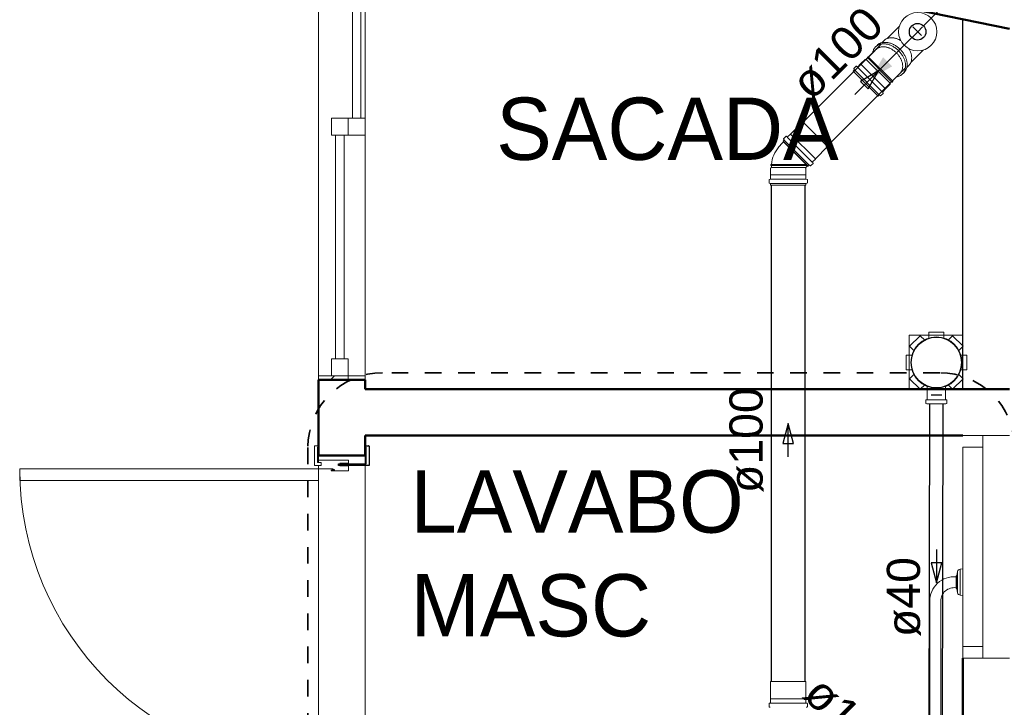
# Model space of a CAD drawing. Header units: millimetres. Extents: x 567 to 934, y -1 to 364.
# Tile 118 of 256: x 608.48 to 614.41, y 107.94 to 112.08. Entities that reach past the tile are written whole.
import ezdxf

# ---------------------------------------------------------------- set-up
doc = ezdxf.new("R2010")
doc.units = ezdxf.units.MM
doc.header["$MEASUREMENT"] = 0
doc.linetypes.add('NULL', pattern=[0])
doc.linetypes.add('Projeção', pattern=[0.0065, 0.005, -0.0015])
for name, color, linetype, lineweight in [('A-ANNO-SYMB', 7, 'Continuous', 9), ('A-AREA-IDEN', 7, 'Continuous', 9), ('A-DOOR-GLAZ', 7, 'Continuous', 18), ('A-GLAZ', 7, 'Continuous', 13), ('A-GLAZ-SILL', 7, 'Continuous', 13), ('A-WALL', 7, 'Continuous', 25), ('ARQ-ALV-REB', 7, 'Continuous', 18), ('ARQ-ESQUAD', 7, 'Continuous', 25), ('Caixas e Ralos - TIGRE', 7, 'Continuous', 13), ('Peças hidrossanitárias', 7, 'Continuous', 13), ('Simbolos', 14, 'Continuous', 20), ('Simbolos_int', 14, 'Continuous', 15), ('TQ-Condutos', 14, 'Continuous', 25), ('TQ-Sentido conduto', 14, 'Continuous', 30), ('TQ-Textos conduto', 7, 'Continuous', 9)]:
    doc.layers.add(name, color=color, linetype=linetype, lineweight=lineweight)
doc.styles.add('Arial', font='arial.ttf')
doc.styles.add('Humnst777 BlkCn BT_1', font='txt', dxfattribs={"height": 0.1875})
pattern_1 = [(45, (577.2211, 84.8622), (-0.67352, 0.67352), []), (45, (577.4591, 84.8622), (3e-15, 1.347038), []), (45, (576.9831, 84.8622), (3e-15, 1.347038), [])]

msp = doc.modelspace()

# ---------------------------------------------------------------- hatches: boundary and pattern name
at = {"layer": 'ARQ-ESQUAD', "lineweight": 13}
h = msp.add_hatch(dxfattribs=at)
h.set_pattern_fill('FP_5', color=8, scale=2, angle=-90, style=0, pattern_type=2)
h.set_pattern_definition(pattern_1)
h.paths.add_polyline_path([(610.4575, 109.9088), (610.4575, 109.9342), (610.2791, 109.9342), (610.2791, 109.9088)])
h.paths.add_polyline_path([(610.2791, 112.9342), (610.4575, 112.9342), (610.4575, 112.9596), (610.2791, 112.9596)])
h = msp.add_hatch(dxfattribs=at)
h.set_pattern_fill('FP_5', color=8, scale=2, angle=-90, style=0, pattern_type=2)
h.set_pattern_definition(pattern_1)
h.paths.add_polyline_path([(610.5591, 109.9088), (610.5591, 109.9342), (610.4575, 109.9342), (610.4575, 109.9088)])
h.paths.add_polyline_path([(610.4575, 112.9342), (610.5591, 112.9342), (610.5591, 112.9596), (610.4575, 112.9596)])
at = {"layer": 'TQ-Condutos', "linetype": 'Continuous'}
msp.add_hatch(color=73, dxfattribs=at).paths.add_polyline_path([(613.6033, 111.7233), (613.7332, 111.7983), (613.6783, 111.8532)])

# ---------------------------------------------------------------- linework, layer by layer
at = {"layer": 'A-ANNO-SYMB', "color": 8, "linetype": 'Projeção', "lineweight": 35}
for p, q in [((614.019, 109.9527), (610.6644, 109.9527)), ((610.2144, 109.5027), (610.2144, 103.4303))]:
    msp.add_line(p, q, dxfattribs=at)
for centre, start, end in [((610.6644, 109.5027), 90, 180), ((614.019, 109.5027), 0, 90)]:
    msp.add_arc(centre, 0.45, start, end, dxfattribs=at)
at = {"layer": 'A-DOOR-GLAZ', "color": 8}
for p, q in [((610.4829, 112.8326), (610.4829, 111.485)), ((610.5337, 111.485), (610.5337, 112.8326)), ((610.4829, 111.485), (610.5337, 111.485)), ((610.3813, 111.3834), (610.3813, 110.0358)), ((610.4321, 111.3834), (610.3813, 111.3834)), ((610.4321, 110.0358), (610.4321, 111.3834)), ((610.3813, 110.0358), (610.4321, 110.0358))]:
    msp.add_line(p, q, dxfattribs=at)
at = {"layer": 'A-GLAZ', "color": 8}
for p, q in [((614.1591, 109.5742), (614.2791, 109.5742)), ((614.4391, 109.5742), (614.2791, 109.5742)), ((614.2791, 109.5742), (614.2791, 108.2342)), ((614.2791, 109.5042), (614.1591, 109.5042)), ((614.1591, 108.2342), (614.1591, 108.3042)), ((614.1591, 108.3042), (614.2791, 108.3042)), ((614.2791, 108.2342), (614.1591, 108.2342)), ((614.2791, 108.2342), (614.4391, 108.2342))]:
    msp.add_line(p, q, dxfattribs=at)
at = {"layer": 'A-GLAZ-SILL', "color": 8}
msp.add_line((614.1591, 108.3042), (614.1591, 109.5042), dxfattribs=at)
at = {"layer": 'A-WALL', "color": 8, "lineweight": 50}
for p, q in [((613.5062, 112.2165), (614.4391, 112.0233)), ((610.2791, 109.9088), (610.2791, 109.5132)), ((610.5591, 109.9088), (610.2791, 109.9088)), ((610.5591, 109.8542), (610.5591, 109.9088)), ((614.4391, 109.8542), (610.5591, 109.8542)), ((610.5591, 109.5742), (614.1591, 109.5742)), ((610.5591, 109.5132), (610.5591, 109.5742)), ((610.2791, 109.5112), (610.2791, 109.4542)), ((610.5591, 109.4542), (610.5591, 109.5112)), ((610.2791, 109.4542), (610.5591, 109.4542)), ((614.1591, 108.2342), (614.1591, 106.5742))]:
    msp.add_line(p, q, dxfattribs=at)
at = {"layer": 'A-WALL', "color": 8}
msp.add_line((614.1591, 109.8542), (614.1591, 112.0813), dxfattribs=at)
at = {"layer": 'ARQ-ALV-REB', "color": 8}
for p, q in [((610.2791, 109.9342), (610.2791, 112.9342)), ((610.5591, 109.9342), (610.5591, 112.9342)), ((613.8346, 109.8542), (613.8346, 110.1787)), ((613.8346, 110.1787), (614.1591, 110.1787)), ((610.2791, 109.4252), (610.2791, 109.4542)), ((610.5591, 109.4046), (610.5591, 109.4542)), ((610.5591, 107.5552), (610.5591, 109.3932)), ((610.2791, 107.5742), (610.2791, 109.3742))]:
    msp.add_line(p, q, dxfattribs=at)
at = {"layer": 'ARQ-ESQUAD', "color": 8, "lineweight": 18}
for p, q in [((610.3559, 111.485), (610.3559, 111.3834)), ((610.4575, 111.485), (610.3559, 111.485)), ((610.4575, 111.485), (610.4575, 111.3834)), ((610.4575, 111.485), (610.4575, 111.3834)), ((610.5591, 111.485), (610.4575, 111.485)), ((610.5591, 111.485), (610.5591, 111.3834)), ((610.4575, 111.3834), (610.3559, 111.3834)), ((610.5591, 111.3834), (610.4575, 111.3834)), ((610.3559, 110.0358), (610.3559, 109.9342)), ((610.4575, 110.0358), (610.3559, 110.0358)), ((610.4575, 110.0358), (610.4575, 109.9342)), ((610.4575, 109.9342), (610.2791, 109.9342)), ((610.2791, 109.9342), (610.2791, 109.9088)), ((610.4575, 109.9342), (610.3559, 109.9342)), ((610.5591, 109.9342), (610.4575, 109.9342)), ((610.4575, 109.9342), (610.4575, 109.9088)), ((610.4575, 109.9088), (610.4575, 109.9342)), ((610.5591, 109.9088), (610.5591, 109.9342))]:
    msp.add_line(p, q, dxfattribs=at)
at = {"layer": 'ARQ-ESQUAD', "color": 8, "lineweight": 13}
for p, q in [((610.2551, 109.3932), (610.2551, 109.5092)), ((610.2591, 109.5132), (610.2791, 109.5132)), ((610.2791, 109.5112), (610.2721, 109.5022)), ((610.2791, 109.5132), (610.2791, 109.5112)), ((610.2721, 109.5022), (610.2721, 109.4112)), ((610.2791, 109.3932), (610.2551, 109.3932)), ((610.2721, 109.4112), (610.2791, 109.4112)), ((610.2951, 109.4112), (610.2721, 109.4112)), ((610.2791, 109.4252), (610.4591, 109.4252)), ((610.2791, 109.4112), (610.2791, 109.4252)), ((610.2791, 109.3742), (610.2791, 109.3932)), ((610.2951, 109.3932), (610.2791, 109.3932)), ((610.2951, 109.3932), (610.2951, 109.4112)), ((610.4591, 109.4252), (610.4591, 109.4054)), ((610.4591, 109.3932), (610.4591, 109.3612)), ((608.4791, 109.3042), (608.4791, 109.3742)), ((608.4791, 109.3742), (610.2791, 109.3742)), ((610.2791, 109.3742), (610.2791, 109.3042)), ((610.3642, 109.3742), (610.2791, 109.3742)), ((610.4591, 109.3612), (610.3642, 109.3612)), ((610.2791, 109.3042), (608.4791, 109.3042))]:
    msp.add_line(p, q, dxfattribs=at)
at = {"layer": 'ARQ-ESQUAD', "color": 8}
for p, q in [((610.5591, 109.5112), (610.5591, 109.5132)), ((610.5591, 109.5132), (610.5791, 109.5132)), ((610.5651, 109.5022), (610.5591, 109.5112)), ((610.5831, 109.5092), (610.5831, 109.3932)), ((610.5651, 109.4046), (610.5651, 109.5022)), ((610.3991, 109.4046), (610.5651, 109.4046)), ((610.3991, 109.3932), (610.3991, 109.4046)), ((610.5831, 109.3932), (610.3991, 109.3932)), ((610.4071, 109.4054), (610.4071, 109.3932)), ((610.4591, 109.4054), (610.4071, 109.4054)), ((610.4071, 109.3932), (610.4591, 109.3932)), ((610.3567, 109.3742), (610.3642, 109.3742)), ((610.3642, 109.3612), (610.3567, 109.3612)), ((610.3642, 109.3742), (610.3642, 109.3698)), ((610.3642, 109.3612), (610.3642, 109.3742)), ((610.3642, 109.3698), (610.3724, 109.3698)), ((610.3724, 109.3655), (610.3642, 109.3655)), ((610.3642, 109.3655), (610.3642, 109.3612)), ((610.3724, 109.3698), (610.3724, 109.3655))]:
    msp.add_line(p, q, dxfattribs=at)
at = {"layer": 'ARQ-ESQUAD', "color": 8, "lineweight": 13}
for centre, radius, start, end in [((610.2591, 109.5092), 0.004, 90, 180), ((610.2791, 109.3742), 1.8, 180, 270)]:
    msp.add_arc(centre, radius, start, end, dxfattribs=at)
at = {"layer": 'ARQ-ESQUAD', "color": 8}
for centre, radius, start, end in [((610.5791, 109.5092), 0.004, 0, 90), ((610.365, 109.3677), 0.0105, 141.72399, 218.27601)]:
    msp.add_arc(centre, radius, start, end, dxfattribs=at)
at = {"layer": 'Caixas e Ralos - TIGRE', "color": 8}
for p, q in [((614.1591, 110.1787), (613.8346, 110.1787)), ((613.8346, 110.1787), (613.8346, 109.8542))]:
    msp.add_line(p, q, dxfattribs=at)
for start, end in [(90, 270), (270, 90)]:
    msp.add_arc((613.9991, 110.0142), 0.154, start, end, dxfattribs=at)
at = {"layer": 'Peças hidrossanitárias', "color": 8}
for p, q in [((613.8346, 109.8542), (613.8346, 110.1787)), ((613.8346, 110.1787), (614.1591, 110.1787)), ((614.1217, 108.7294), (614.127, 108.7554)), ((614.127, 108.7554), (614.127, 108.6269)), ((614.1431, 108.7698), (614.1591, 108.7712)), ((614.1431, 108.6126), (614.1431, 108.7698)), ((614.1181, 108.7287), (614.1217, 108.7294)), ((614.1181, 108.7237), (614.1181, 108.7287)), ((614.1181, 108.6574), (614.1181, 108.7237)), ((614.1217, 108.653), (614.1217, 108.7294)), ((614.1181, 108.6536), (614.1181, 108.6574)), ((614.1217, 108.653), (614.1181, 108.6536)), ((614.127, 108.6269), (614.1217, 108.653)), ((613.9591, 107.1978), (613.9591, 108.5765)), ((614.0251, 108.5765), (614.0251, 107.1978)), ((614.1591, 108.6112), (614.1431, 108.6126))]:
    msp.add_line(p, q, dxfattribs=at)
for centre, radius, start, end in [((614.1447, 108.7518), 0.018, 95, 168.43935), ((614.1067, 108.5765), 0.1476, 85.58708, 180), ((614.1067, 108.5765), 0.0816, 82.00148, 180), ((614.1447, 108.6305), 0.018, 191.56065, 265)]:
    msp.add_arc(centre, radius, start, end, dxfattribs=at)
at = {"layer": 'Simbolos'}
for p, q in [((613.7018, 111.9652), (613.7763, 112.0396)), ((613.6705, 111.9401), (613.6837, 111.9532)), ((613.5903, 111.8534), (613.6302, 111.8932)), ((613.6416, 111.9242), (613.6327, 111.9154)), ((613.8455, 111.8215), (613.92, 111.8959)), ((613.5429, 111.8122), (613.5708, 111.8401)), ((613.5708, 111.8401), (613.577, 111.8401)), ((613.577, 111.8401), (613.5858, 111.8489)), ((613.5839, 111.8512), (613.588, 111.8554)), ((613.5858, 111.8489), (613.5839, 111.8512)), ((613.5903, 111.8534), (613.588, 111.8554)), ((613.4985, 111.7685), (613.5047, 111.7748)), ((613.6491, 111.6179), (613.4985, 111.7685)), ((613.502, 111.7824), (613.5051, 111.7772)), ((613.5024, 111.7848), (613.5157, 111.7982)), ((613.5184, 111.7983), (613.5224, 111.795)), ((613.5251, 111.7951), (613.5422, 111.8122)), ((613.5422, 111.8122), (613.5429, 111.8122)), ((613.8046, 111.7612), (613.7958, 111.7523)), ((613.8205, 111.7902), (613.8336, 111.8033)), ((613.7207, 111.6964), (613.7295, 111.7052)), ((613.7295, 111.7052), (613.7318, 111.7033)), ((613.7318, 111.7033), (613.736, 111.7074)), ((613.734, 111.7097), (613.7754, 111.7512)), ((613.734, 111.7097), (613.736, 111.7074)), ((613.6789, 111.6378), (613.6756, 111.6418)), ((613.6757, 111.6445), (613.6928, 111.6616)), ((613.6928, 111.6623), (613.7207, 111.6902)), ((613.6928, 111.6616), (613.6928, 111.6623)), ((613.7207, 111.6902), (613.7207, 111.6964)), ((613.6491, 111.6179), (613.6554, 111.6242)), ((613.663, 111.6214), (613.6578, 111.6245)), ((613.6654, 111.6218), (613.6788, 111.6351)), ((613.1203, 111.3901), (613.1943, 111.4641)), ((613.0759, 111.3464), (613.0821, 111.3527)), ((613.2265, 111.1958), (613.0759, 111.3464)), ((613.0794, 111.3603), (613.0825, 111.3551)), ((613.0798, 111.3628), (613.0931, 111.3761)), ((613.0958, 111.3763), (613.0998, 111.3729)), ((613.1025, 111.373), (613.1196, 111.3901)), ((613.1196, 111.3901), (613.1203, 111.3901)), ((613.0607, 111.3243), (613.0793, 111.3429)), ((613.2702, 111.2402), (613.3442, 111.3142)), ((613.2531, 111.2224), (613.2702, 111.2395)), ((613.2702, 111.2395), (613.2702, 111.2402)), ((613.0008, 111.1839), (613.0052, 111.1883)), ((613.0008, 111.1444), (613.0008, 111.1839)), ((613.0052, 111.2071), (613.0022, 111.2069)), ((613.0022, 111.201), (613.0022, 111.2069)), ((613.0052, 111.2007), (613.0022, 111.201)), ((613.0052, 111.1883), (613.0052, 111.2007)), ((613.0052, 111.2007), (613.1068, 111.2007)), ((613.2123, 111.1886), (613.223, 111.1993)), ((613.2128, 111.1839), (613.2123, 111.1843)), ((613.2128, 111.1444), (613.2128, 111.1839)), ((613.2265, 111.1958), (613.2327, 111.2021)), ((613.2404, 111.1994), (613.2352, 111.2024)), ((613.2428, 111.1997), (613.2562, 111.2131)), ((613.2563, 111.2158), (613.253, 111.2197)), ((612.9915, 111.0964), (612.9915, 111.1153)), ((612.9933, 111.1173), (612.9984, 111.1178)), ((613.0003, 111.1439), (613.0008, 111.1444)), ((613.0003, 111.1198), (613.0003, 111.1439)), ((613.2133, 111.1439), (613.2128, 111.1444)), ((613.2133, 111.1198), (613.2133, 111.1439)), ((613.2202, 111.1173), (613.2151, 111.1178)), ((613.2221, 111.0964), (613.2221, 111.1153)), ((612.9929, 111.0945), (612.9988, 111.0929)), ((613.0003, 111.0821), (613.0003, 111.091)), ((613.0003, 111.0821), (613.2133, 111.0821)), ((613.2133, 111.0821), (613.2133, 111.091)), ((613.2206, 111.0945), (613.2147, 111.0929)), ((613.8379, 110.1117), (613.9015, 110.1754)), ((613.9015, 110.1754), (613.929, 110.1479)), ((613.9541, 110.1972), (614.0441, 110.1972)), ((613.9541, 110.1972), (613.9541, 110.1583)), ((614.0441, 110.1972), (614.0441, 110.1583)), ((614.0967, 110.1754), (614.0692, 110.1479)), ((614.0967, 110.1754), (614.1603, 110.1117)), ((613.8379, 110.1117), (613.8654, 110.0843)), ((614.1603, 110.1117), (614.1329, 110.0842)), ((613.8161, 110.0592), (613.855, 110.0592)), ((613.8161, 109.9692), (613.8161, 110.0592)), ((614.1821, 110.0591), (614.1433, 110.0591)), ((614.1821, 110.0591), (614.1821, 109.9691)), ((613.8161, 109.9692), (613.855, 109.9692)), ((613.8379, 109.9166), (613.8654, 109.9441)), ((614.1603, 109.9166), (614.1328, 109.944)), ((614.1821, 109.9691), (614.1432, 109.9691)), ((613.9015, 109.8529), (613.8379, 109.9166)), ((613.9015, 109.8529), (613.929, 109.8804)), ((613.9444, 109.7913), (613.9444, 109.8734)), ((614.0538, 109.7913), (614.0538, 109.8734)), ((614.0967, 109.8529), (614.0692, 109.8804)), ((614.1603, 109.9166), (614.0967, 109.8529)), ((613.9355, 109.7693), (613.9355, 109.7868)), ((613.937, 109.7674), (613.9429, 109.7658)), ((613.9373, 109.7888), (613.9426, 109.7893)), ((614.0612, 109.7674), (614.0553, 109.7658)), ((614.0609, 109.7888), (614.0556, 109.7893)), ((614.0627, 109.7693), (614.0627, 109.7868)), ((613.0008, 107.9888), (613.0008, 108.0935)), ((613.2128, 107.9888), (613.2128, 108.0935)), ((613.0003, 107.9883), (613.0008, 107.9888)), ((613.0003, 107.9642), (613.0003, 107.9883)), ((613.2133, 107.9883), (613.2128, 107.9888)), ((613.2133, 107.9642), (613.2133, 107.9883)), ((612.9915, 107.9408), (612.9915, 107.9597)), ((612.9929, 107.9389), (612.9988, 107.9373)), ((612.9933, 107.9617), (612.9984, 107.9622)), ((613.2206, 107.9389), (613.2147, 107.9373)), ((613.2202, 107.9617), (613.2151, 107.9622)), ((613.2221, 107.9408), (613.2221, 107.9597))]:
    msp.add_line(p, q, dxfattribs=at)
for points in [[(613.6682, 111.9395), (613.6649, 111.9385), (613.6616, 111.9374), (613.6585, 111.936), (613.6554, 111.9345), (613.6524, 111.9328), (613.6495, 111.9309), (613.6467, 111.9288), (613.6441, 111.9266), (613.6416, 111.9242)], [(613.7062, 111.9411), (613.702, 111.9417), (613.6977, 111.9422), (613.6935, 111.9424), (613.6892, 111.9424), (613.685, 111.9422), (613.6807, 111.9418), (613.6765, 111.9413), (613.6723, 111.9405), (613.6682, 111.9395)], [(613.7081, 111.9672), (613.7051, 111.9663), (613.7021, 111.9653), (613.6992, 111.964), (613.6963, 111.9626), (613.6936, 111.961), (613.6909, 111.9593), (613.6884, 111.9574), (613.686, 111.9554), (613.6837, 111.9532)], [(613.7438, 111.928), (613.7399, 111.9301), (613.7359, 111.932), (613.7318, 111.9338), (613.7276, 111.9354), (613.7234, 111.9369), (613.7192, 111.9382), (613.7149, 111.9393), (613.7106, 111.9403), (613.7062, 111.9411)], [(613.7431, 111.9687), (613.7392, 111.9693), (613.7353, 111.9697), (613.7314, 111.9699), (613.7275, 111.9699), (613.7236, 111.9697), (613.7197, 111.9694), (613.7158, 111.9688), (613.7119, 111.9681), (613.7081, 111.9672)], [(613.7777, 111.9567), (613.774, 111.9586), (613.7703, 111.9603), (613.7666, 111.962), (613.7628, 111.9634), (613.7589, 111.9648), (613.755, 111.966), (613.7511, 111.967), (613.7471, 111.968), (613.7431, 111.9687)], [(613.7847, 111.9526), (613.7839, 111.953), (613.7832, 111.9535), (613.7824, 111.954), (613.7816, 111.9544), (613.7808, 111.9549), (613.78, 111.9554), (613.7792, 111.9558), (613.7784, 111.9562), (613.7777, 111.9567)], [(613.6175, 111.8888), (613.6172, 111.8876), (613.6169, 111.8865), (613.6166, 111.8854), (613.6164, 111.8842), (613.6162, 111.8831), (613.6159, 111.8819), (613.6158, 111.8808), (613.6156, 111.8796), (613.6154, 111.8785)], [(613.6327, 111.9154), (613.6304, 111.9129), (613.6281, 111.9102), (613.6261, 111.9075), (613.6242, 111.9046), (613.6225, 111.9016), (613.621, 111.8985), (613.6196, 111.8953), (613.6184, 111.8921), (613.6175, 111.8888)], [(613.6593, 111.9307), (613.656, 111.9297), (613.6528, 111.9285), (613.6496, 111.9272), (613.6465, 111.9256), (613.6435, 111.9239), (613.6406, 111.922), (613.6379, 111.92), (613.6352, 111.9178), (613.6327, 111.9154)], [(613.6974, 111.9323), (613.6931, 111.9329), (613.6889, 111.9333), (613.6846, 111.9335), (613.6804, 111.9336), (613.6761, 111.9334), (613.6719, 111.933), (613.6677, 111.9324), (613.6635, 111.9316), (613.6593, 111.9307)], [(613.735, 111.9192), (613.731, 111.9213), (613.727, 111.9232), (613.7229, 111.9249), (613.7188, 111.9265), (613.7146, 111.928), (613.7104, 111.9293), (613.7061, 111.9305), (613.7017, 111.9315), (613.6974, 111.9323)], [(613.7719, 111.8915), (613.7682, 111.8951), (613.7644, 111.8986), (613.7605, 111.9019), (613.7565, 111.9051), (613.7523, 111.9082), (613.7481, 111.9112), (613.7438, 111.914), (613.7394, 111.9166), (613.735, 111.9192)], [(613.7807, 111.9004), (613.777, 111.9039), (613.7732, 111.9074), (613.7693, 111.9107), (613.7653, 111.914), (613.7612, 111.917), (613.757, 111.92), (613.7527, 111.9228), (613.7483, 111.9255), (613.7438, 111.928)], [(613.7996, 111.8546), (613.797, 111.8591), (613.7943, 111.8635), (613.7915, 111.8678), (613.7886, 111.872), (613.7855, 111.8761), (613.7823, 111.8801), (613.7789, 111.884), (613.7755, 111.8878), (613.7719, 111.8915)], [(613.8084, 111.8634), (613.8059, 111.8679), (613.8032, 111.8723), (613.8004, 111.8766), (613.7974, 111.8808), (613.7943, 111.8849), (613.7911, 111.8889), (613.7878, 111.8929), (613.7843, 111.8967), (613.7807, 111.9004)], [(613.837, 111.8973), (613.8366, 111.8981), (613.8362, 111.8989), (613.8357, 111.8997), (613.8353, 111.9004), (613.8348, 111.9012), (613.8343, 111.902), (613.8339, 111.9028), (613.8334, 111.9036), (613.8329, 111.9043)], [(613.8491, 111.8627), (613.8483, 111.8667), (613.8474, 111.8707), (613.8463, 111.8747), (613.8451, 111.8786), (613.8438, 111.8824), (613.8423, 111.8862), (613.8407, 111.89), (613.8389, 111.8937), (613.837, 111.8973)], [(613.8127, 111.817), (613.8118, 111.8214), (613.8108, 111.8257), (613.8097, 111.83), (613.8084, 111.8342), (613.8069, 111.8384), (613.8053, 111.8426), (613.8035, 111.8466), (613.8016, 111.8507), (613.7996, 111.8546)], [(613.8215, 111.8258), (613.8207, 111.8302), (613.8197, 111.8345), (613.8185, 111.8388), (613.8172, 111.8431), (613.8158, 111.8473), (613.8141, 111.8514), (613.8124, 111.8555), (613.8105, 111.8595), (613.8084, 111.8634)], [(613.8199, 111.7878), (613.8209, 111.7919), (613.8216, 111.7961), (613.8222, 111.8003), (613.8226, 111.8046), (613.8228, 111.8088), (613.8228, 111.8131), (613.8225, 111.8174), (613.8221, 111.8216), (613.8215, 111.8258)], [(613.8336, 111.8033), (613.8357, 111.8056), (613.8378, 111.808), (613.8397, 111.8106), (613.8414, 111.8132), (613.843, 111.816), (613.8444, 111.8188), (613.8456, 111.8217), (613.8467, 111.8247), (613.8476, 111.8278)], [(613.8476, 111.8278), (613.8485, 111.8316), (613.8492, 111.8354), (613.8498, 111.8393), (613.8501, 111.8432), (613.8503, 111.8471), (613.8503, 111.851), (613.8501, 111.8549), (613.8497, 111.8588), (613.8491, 111.8627)], [(613.5024, 111.7848), (613.5022, 111.7846), (613.502, 111.7844), (613.5019, 111.7841), (613.5018, 111.7838), (613.5018, 111.7835), (613.5018, 111.7832), (613.5018, 111.783), (613.5019, 111.7827), (613.502, 111.7824)], [(613.5047, 111.7748), (613.5049, 111.775), (613.5051, 111.7752), (613.5052, 111.7755), (613.5053, 111.7758), (613.5053, 111.7761), (613.5053, 111.7764), (613.5053, 111.7766), (613.5052, 111.7769), (613.5051, 111.7772)], [(613.5184, 111.7983), (613.5182, 111.7985), (613.5179, 111.7986), (613.5175, 111.7987), (613.5172, 111.7988), (613.5169, 111.7988), (613.5166, 111.7987), (613.5163, 111.7986), (613.516, 111.7984), (613.5157, 111.7982)], [(613.5224, 111.795), (613.5227, 111.7948), (613.523, 111.7947), (613.5233, 111.7946), (613.5236, 111.7945), (613.5239, 111.7945), (613.5243, 111.7946), (613.5246, 111.7947), (613.5248, 111.7949), (613.5251, 111.7951)], [(613.7958, 111.7523), (613.7981, 111.7549), (613.8004, 111.7575), (613.8024, 111.7603), (613.8043, 111.7632), (613.806, 111.7661), (613.8076, 111.7692), (613.8089, 111.7724), (613.8101, 111.7757), (613.811, 111.779)], [(613.8046, 111.7612), (613.807, 111.7637), (613.8092, 111.7663), (613.8113, 111.7691), (613.8131, 111.772), (613.8149, 111.775), (613.8164, 111.7781), (613.8177, 111.7812), (613.8189, 111.7845), (613.8199, 111.7878)], [(613.811, 111.779), (613.812, 111.7831), (613.8128, 111.7873), (613.8134, 111.7915), (613.8138, 111.7958), (613.8139, 111.8), (613.8139, 111.8043), (613.8137, 111.8085), (613.8133, 111.8128), (613.8127, 111.817)], [(613.7594, 111.7351), (613.7605, 111.7353), (613.7616, 111.7354), (613.7627, 111.7356), (613.7638, 111.7358), (613.7648, 111.7361), (613.7659, 111.7363), (613.767, 111.7365), (613.7681, 111.7368), (613.7692, 111.7371)], [(613.7692, 111.7371), (613.7725, 111.7381), (613.7757, 111.7392), (613.7789, 111.7406), (613.782, 111.7421), (613.785, 111.7438), (613.7879, 111.7457), (613.7906, 111.7478), (613.7933, 111.75), (613.7958, 111.7523)], [(613.6757, 111.6445), (613.6755, 111.6443), (613.6753, 111.644), (613.6752, 111.6437), (613.6751, 111.6433), (613.6751, 111.643), (613.6752, 111.6427), (613.6753, 111.6424), (613.6754, 111.6421), (613.6756, 111.6418)], [(613.6578, 111.6245), (613.6575, 111.6246), (613.6572, 111.6247), (613.6569, 111.6247), (613.6567, 111.6247), (613.6564, 111.6247), (613.6561, 111.6246), (613.6558, 111.6245), (613.6556, 111.6243), (613.6554, 111.6242)], [(613.663, 111.6215), (613.6633, 111.6213), (613.6635, 111.6212), (613.6638, 111.6212), (613.6641, 111.6212), (613.6644, 111.6212), (613.6647, 111.6213), (613.665, 111.6214), (613.6652, 111.6216), (613.6654, 111.6218)], [(613.6788, 111.6351), (613.679, 111.6354), (613.6792, 111.6357), (613.6793, 111.636), (613.6794, 111.6363), (613.6794, 111.6366), (613.6793, 111.637), (613.6792, 111.6373), (613.6791, 111.6376), (613.6789, 111.6378)], [(613.0798, 111.3628), (613.0796, 111.3625), (613.0794, 111.3623), (613.0793, 111.362), (613.0792, 111.3618), (613.0792, 111.3615), (613.0792, 111.3612), (613.0792, 111.3609), (613.0793, 111.3606), (613.0794, 111.3603)], [(613.0821, 111.3527), (613.0823, 111.3529), (613.0825, 111.3532), (613.0826, 111.3534), (613.0827, 111.3537), (613.0827, 111.354), (613.0827, 111.3543), (613.0827, 111.3546), (613.0826, 111.3548), (613.0825, 111.3551)], [(613.0958, 111.3762), (613.0956, 111.3764), (613.0953, 111.3766), (613.0949, 111.3767), (613.0946, 111.3767), (613.0943, 111.3767), (613.094, 111.3766), (613.0937, 111.3765), (613.0934, 111.3763), (613.0931, 111.3761)], [(613.0998, 111.3729), (613.1001, 111.3727), (613.1004, 111.3726), (613.1007, 111.3725), (613.101, 111.3725), (613.1013, 111.3725), (613.1016, 111.3725), (613.102, 111.3727), (613.1022, 111.3728), (613.1025, 111.373)], [(613.061, 111.3239), (613.051, 111.3132), (613.0419, 111.3017), (613.0337, 111.2896), (613.0264, 111.2769), (613.02, 111.2636), (613.0147, 111.25), (613.0105, 111.2359), (613.0073, 111.2216), (613.0052, 111.2071)], [(613.2123, 111.1886), (613.212, 111.1882), (613.2117, 111.1877), (613.2116, 111.1872), (613.2115, 111.1867), (613.2115, 111.1862), (613.2116, 111.1857), (613.2117, 111.1852), (613.212, 111.1847), (613.2123, 111.1843)], [(613.2352, 111.2024), (613.2349, 111.2025), (613.2346, 111.2026), (613.2343, 111.2027), (613.234, 111.2027), (613.2338, 111.2026), (613.2335, 111.2025), (613.2332, 111.2024), (613.233, 111.2023), (613.2327, 111.2021)], [(613.2404, 111.1994), (613.2407, 111.1993), (613.2409, 111.1992), (613.2412, 111.1991), (613.2415, 111.1991), (613.2418, 111.1992), (613.2421, 111.1992), (613.2424, 111.1994), (613.2426, 111.1995), (613.2428, 111.1997)], [(613.2531, 111.2224), (613.2529, 111.2222), (613.2527, 111.2219), (613.2526, 111.2216), (613.2525, 111.2213), (613.2525, 111.2209), (613.2526, 111.2206), (613.2526, 111.2203), (613.2528, 111.22), (613.253, 111.2197)], [(613.2562, 111.2131), (613.2564, 111.2133), (613.2566, 111.2136), (613.2567, 111.2139), (613.2568, 111.2142), (613.2568, 111.2146), (613.2567, 111.2149), (613.2566, 111.2152), (613.2565, 111.2155), (613.2563, 111.2158)], [(612.9933, 111.1173), (612.993, 111.1173), (612.9927, 111.1172), (612.9924, 111.117), (612.9921, 111.1168), (612.9919, 111.1166), (612.9917, 111.1163), (612.9916, 111.116), (612.9915, 111.1157), (612.9915, 111.1153)], [(612.9984, 111.1178), (612.9988, 111.1178), (612.9991, 111.1179), (612.9994, 111.1181), (612.9996, 111.1183), (612.9998, 111.1185), (613, 111.1188), (613.0002, 111.1191), (613.0002, 111.1194), (613.0003, 111.1198)], [(613.2133, 111.1198), (613.2133, 111.1194), (613.2134, 111.1191), (613.2135, 111.1188), (613.2137, 111.1185), (613.2139, 111.1183), (613.2142, 111.1181), (613.2145, 111.1179), (613.2148, 111.1178), (613.2151, 111.1178)], [(613.2221, 111.1153), (613.222, 111.1157), (613.222, 111.116), (613.2218, 111.1163), (613.2216, 111.1166), (613.2214, 111.1168), (613.2212, 111.117), (613.2209, 111.1172), (613.2206, 111.1173), (613.2202, 111.1173)], [(612.9915, 111.0964), (612.9915, 111.0961), (612.9915, 111.0959), (612.9916, 111.0956), (612.9918, 111.0953), (612.992, 111.0951), (612.9922, 111.0949), (612.9924, 111.0947), (612.9927, 111.0946), (612.9929, 111.0945)], [(613.0003, 111.091), (613.0002, 111.0913), (613.0002, 111.0916), (613.0001, 111.0918), (612.9999, 111.0921), (612.9998, 111.0923), (612.9995, 111.0925), (612.9993, 111.0927), (612.9991, 111.0928), (612.9988, 111.0929)], [(613.2147, 111.0929), (613.2145, 111.0928), (613.2142, 111.0927), (613.214, 111.0925), (613.2138, 111.0923), (613.2136, 111.0921), (613.2134, 111.0918), (613.2133, 111.0916), (613.2133, 111.0913), (613.2133, 111.091)], [(613.2206, 111.0945), (613.2209, 111.0946), (613.2211, 111.0947), (613.2213, 111.0949), (613.2216, 111.0951), (613.2217, 111.0953), (613.2219, 111.0956), (613.222, 111.0959), (613.222, 111.0961), (613.2221, 111.0964)], [(613.9373, 109.7888), (613.937, 109.7888), (613.9367, 109.7887), (613.9364, 109.7885), (613.9361, 109.7883), (613.9359, 109.7881), (613.9357, 109.7878), (613.9356, 109.7875), (613.9355, 109.7872), (613.9355, 109.7868)], [(613.9355, 109.7693), (613.9355, 109.769), (613.9356, 109.7687), (613.9357, 109.7685), (613.9358, 109.7682), (613.936, 109.768), (613.9362, 109.7678), (613.9364, 109.7676), (613.9367, 109.7675), (613.937, 109.7674)], [(613.9426, 109.7893), (613.9429, 109.7894), (613.9432, 109.7895), (613.9435, 109.7896), (613.9438, 109.7898), (613.944, 109.7901), (613.9442, 109.7903), (613.9443, 109.7907), (613.9444, 109.791), (613.9444, 109.7913)], [(613.9444, 109.7639), (613.9444, 109.7641), (613.9443, 109.7644), (613.9442, 109.7647), (613.9441, 109.765), (613.9439, 109.7652), (613.9437, 109.7654), (613.9434, 109.7656), (613.9432, 109.7657), (613.9429, 109.7658)], [(614.0538, 109.7913), (614.0538, 109.791), (614.0539, 109.7906), (614.054, 109.7903), (614.0542, 109.7901), (614.0544, 109.7898), (614.0547, 109.7896), (614.055, 109.7895), (614.0553, 109.7894), (614.0556, 109.7893)], [(614.0553, 109.7658), (614.055, 109.7657), (614.0547, 109.7656), (614.0545, 109.7654), (614.0543, 109.7652), (614.0541, 109.765), (614.054, 109.7647), (614.0539, 109.7644), (614.0538, 109.7641), (614.0538, 109.7639)], [(614.0627, 109.7868), (614.0627, 109.7872), (614.0626, 109.7875), (614.0625, 109.7878), (614.0623, 109.7881), (614.0621, 109.7883), (614.0618, 109.7885), (614.0615, 109.7887), (614.0612, 109.7888), (614.0609, 109.7888)], [(614.0612, 109.7674), (614.0615, 109.7675), (614.0617, 109.7676), (614.062, 109.7678), (614.0622, 109.768), (614.0624, 109.7682), (614.0625, 109.7685), (614.0626, 109.7687), (614.0627, 109.769), (614.0627, 109.7693)], [(612.9933, 107.9617), (612.993, 107.9617), (612.9927, 107.9615), (612.9924, 107.9614), (612.9921, 107.9612), (612.9919, 107.9609), (612.9917, 107.9607), (612.9916, 107.9604), (612.9915, 107.96), (612.9915, 107.9597)], [(612.9915, 107.9408), (612.9915, 107.9405), (612.9915, 107.9402), (612.9916, 107.94), (612.9918, 107.9397), (612.992, 107.9395), (612.9922, 107.9393), (612.9924, 107.9391), (612.9927, 107.939), (612.9929, 107.9389)], [(612.9984, 107.9622), (612.9988, 107.9622), (612.9991, 107.9623), (612.9994, 107.9625), (612.9996, 107.9627), (612.9998, 107.9629), (613, 107.9632), (613.0002, 107.9635), (613.0002, 107.9638), (613.0003, 107.9642)], [(613.2133, 107.9642), (613.2133, 107.9638), (613.2134, 107.9635), (613.2135, 107.9632), (613.2137, 107.9629), (613.2139, 107.9627), (613.2142, 107.9625), (613.2145, 107.9623), (613.2148, 107.9622), (613.2151, 107.9622)], [(613.2221, 107.9597), (613.222, 107.96), (613.222, 107.9604), (613.2218, 107.9607), (613.2216, 107.9609), (613.2214, 107.9612), (613.2212, 107.9614), (613.2209, 107.9615), (613.2206, 107.9617), (613.2202, 107.9617)], [(613.2206, 107.9389), (613.2209, 107.939), (613.2211, 107.9391), (613.2213, 107.9393), (613.2216, 107.9395), (613.2217, 107.9397), (613.2219, 107.94), (613.222, 107.9402), (613.222, 107.9405), (613.2221, 107.9408)]]:
    msp.add_lwpolyline(points, dxfattribs=at)
for centre, radius in [((613.8867, 112.0063), 0.1153), ((613.9991, 110.0142), 0.151)]:
    msp.add_circle(centre, radius, dxfattribs=at)
at = {"layer": 'Simbolos_int'}
for p, q in [((613.8867, 112.0063), (613.855, 111.9746)), ((613.8867, 112.0063), (613.8569, 112.0361)), ((613.8867, 112.0063), (613.9158, 112.0354)), ((613.8867, 112.0063), (613.9088, 111.9843)), ((613.577, 111.8401), (613.7207, 111.6964)), ((613.5858, 111.8489), (613.7295, 111.7052)), ((613.5903, 111.8534), (613.734, 111.7097)), ((613.6564, 111.6252), (613.5058, 111.7759)), ((613.6744, 111.6432), (613.5238, 111.7938)), ((613.5422, 111.8122), (613.6928, 111.6616)), ((613.3442, 111.3142), (613.1943, 111.4641)), ((613.2338, 111.2032), (613.0832, 111.3538)), ((613.2518, 111.2211), (613.1012, 111.3718)), ((613.2702, 111.2402), (613.1203, 111.3901)), ((613.223, 111.1993), (613.0793, 111.3429)), ((613.0022, 111.2069), (613.1068, 111.2069)), ((613.0022, 111.201), (613.1068, 111.201)), ((613.0052, 111.1883), (613.2121, 111.1883)), ((613.2154, 111.2069), (613.1068, 111.2069)), ((613.2134, 111.201), (613.1068, 111.201)), ((613.2188, 111.2007), (613.1068, 111.2007)), ((613.0003, 111.1439), (613.2133, 111.1439)), ((613.0003, 111.1179), (613.2133, 111.1179)), ((613.0003, 111.0925), (613.2133, 111.0925)), ((614.0538, 109.7895), (613.9444, 109.7895)), ((614.0538, 109.7654), (613.9444, 109.7654)), ((613.2128, 108.0935), (613.0008, 108.0935)), ((613.2128, 107.9888), (613.0008, 107.9888)), ((613.2133, 107.9623), (613.0003, 107.9623))]:
    msp.add_line(p, q, dxfattribs=at)
for points in [[(613.6355, 111.8995), (613.6349, 111.8989), (613.6342, 111.8982), (613.6336, 111.8975), (613.633, 111.8968), (613.6324, 111.8961), (613.6318, 111.8954), (613.6313, 111.8947), (613.6307, 111.894), (613.6302, 111.8933)], [(613.6591, 111.913), (613.6561, 111.9122), (613.6533, 111.9111), (613.6505, 111.91), (613.6477, 111.9086), (613.6451, 111.9071), (613.6425, 111.9054), (613.6401, 111.9036), (613.6377, 111.9016), (613.6355, 111.8995)], [(613.6928, 111.9145), (613.689, 111.915), (613.6853, 111.9154), (613.6815, 111.9156), (613.6777, 111.9156), (613.674, 111.9154), (613.6702, 111.9151), (613.6665, 111.9146), (613.6628, 111.9139), (613.6591, 111.913)], [(613.7261, 111.9029), (613.7226, 111.9047), (613.719, 111.9064), (613.7154, 111.908), (613.7117, 111.9094), (613.708, 111.9107), (613.7043, 111.9118), (613.7005, 111.9129), (613.6966, 111.9137), (613.6928, 111.9145)], [(613.7587, 111.8784), (613.7555, 111.8816), (613.7521, 111.8846), (613.7486, 111.8876), (613.7451, 111.8904), (613.7414, 111.8931), (613.7377, 111.8958), (613.7339, 111.8983), (613.73, 111.9006), (613.726, 111.9029)], [(613.7832, 111.8457), (613.781, 111.8496), (613.7786, 111.8535), (613.7761, 111.8573), (613.7735, 111.8611), (613.7708, 111.8647), (613.7679, 111.8683), (613.765, 111.8717), (613.7619, 111.8751), (613.7587, 111.8784)], [(613.7949, 111.8124), (613.7941, 111.8162), (613.7932, 111.8201), (613.7922, 111.8239), (613.7911, 111.8276), (613.7898, 111.8314), (613.7883, 111.835), (613.7868, 111.8386), (613.7851, 111.8422), (613.7833, 111.8457)], [(613.7799, 111.7551), (613.782, 111.7574), (613.7839, 111.7597), (613.7858, 111.7622), (613.7874, 111.7647), (613.789, 111.7674), (613.7903, 111.7701), (613.7915, 111.7729), (613.7925, 111.7758), (613.7934, 111.7787)], [(613.7934, 111.7787), (613.7943, 111.7824), (613.795, 111.7861), (613.7955, 111.7898), (613.7958, 111.7936), (613.796, 111.7973), (613.796, 111.8011), (613.7958, 111.8049), (613.7954, 111.8086), (613.7949, 111.8124)], [(613.7754, 111.7512), (613.7759, 111.7516), (613.7765, 111.752), (613.777, 111.7524), (613.7775, 111.7529), (613.778, 111.7533), (613.7785, 111.7538), (613.7789, 111.7542), (613.7794, 111.7547), (613.7799, 111.7551)]]:
    msp.add_lwpolyline(points, dxfattribs=at)
at = {"layer": 'TQ-Condutos'}
for p, q in [((613.1974, 111.461), (613.6672, 111.9308)), ((613.3411, 111.3174), (613.8109, 111.7871)), ((613.0052, 108.0935), (613.0052, 111.0821)), ((613.2084, 108.0935), (613.2084, 111.0821)), ((613.9538, 106.9277), (613.9591, 109.7654)), ((614.0338, 106.9277), (614.0391, 109.7654))]:
    msp.add_line(p, q, dxfattribs=at)
for points in [[(613.9215, 112.0415), (614.169, 112.289)], [(613.8508, 111.9708), (613.6033, 111.7233)]]:
    msp.add_lwpolyline(points, dxfattribs=at)
msp.add_circle((613.8862, 112.0061), 0.05, dxfattribs=at)
msp.add_circle((613.8862, 112.0061), 0.05, dxfattribs=at)
at = {"layer": 'TQ-Sentido conduto'}
for p, q in [((613.6499, 111.7699), (613.5417, 111.7074)), ((613.5874, 111.6616), (613.6499, 111.7699)), ((613.5417, 111.7074), (613.5874, 111.6616)), ((614.0314, 109.8183), (613.9667, 109.8183)), ((613.1068, 109.6466), (613.0744, 109.5259)), ((613.1391, 109.5259), (613.1068, 109.6466)), ((613.0744, 109.5259), (613.1391, 109.5259)), ((614.0314, 108.808), (613.9667, 108.808)), ((613.9667, 108.808), (613.9991, 108.6873)), ((613.9991, 108.6873), (614.0314, 108.808))]:
    msp.add_line(p, q, dxfattribs=at)
for points in [[(613.5085, 111.6285), (613.6499, 111.7699)], [(613.1068, 109.4466), (613.1068, 109.6466)], [(613.9991, 108.8873), (613.9991, 108.6873)]]:
    msp.add_lwpolyline(points, dxfattribs=at)

# ---------------------------------------------------------------- texts
at = {"layer": 'A-AREA-IDEN', "color": 8, "style": 'Humnst777 BlkCn BT_1'}
for s, p in [('SACADA', (611.3484, 111.2347)), ('LAVABO', (610.8322, 108.9893)), ('MASC', (610.8322, 108.3643))]:
    msp.add_text(s, height=0.375, dxfattribs=at).set_placement(p)
at = {"layer": 'TQ-Textos conduto', "linetype": 'NULL', "char_height": 0.2, "width": 1.273476, "attachment_point": 8, "line_spacing_factor": 0.6, "style": 'Arial'}
for s, insert, rotation in [('ø100', (613.4741, 111.8043), 45.00011), ('ø100', (612.9581, 109.5466), 90.00021), ('ø40', (613.9059, 108.6013), 90.00021), ('ø100', (613.4081, 107.7755), 314.99989)]:
    msp.add_mtext(s, dxfattribs=dict(at, insert=insert, rotation=rotation))

doc.saveas('drawing.dxf')
